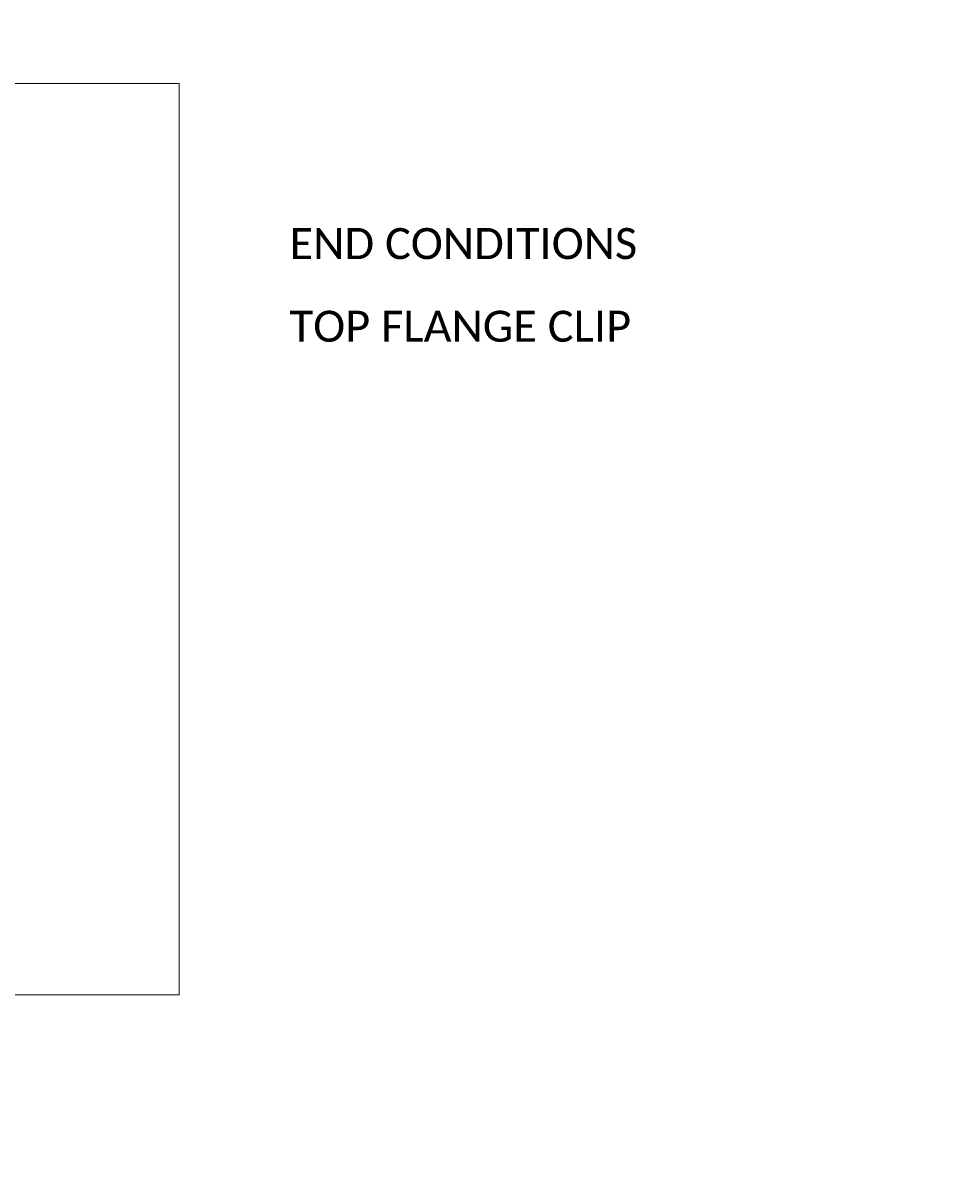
# Model space of a CAD drawing. Extents: x 23 to 1533, y 6 to 258.
# Tile 13 of 16: x 367 to 566, y 6 to 258. Entities that reach past the tile are written whole.
import ezdxf
from ezdxf import colors
from ezdxf.entities.mleader import LeaderData, LeaderLine
from ezdxf.math import Vec2, Vec3

# ---------------------------------------------------------------- set-up
doc = ezdxf.new("R2010")
doc.units = 0
doc.header["$MEASUREMENT"] = 0
doc.linetypes.add('Wisdot2', pattern=[0.125, 0.0625, -0.0625])
for name, color, linetype, lineweight in [('B_ANNO_DIM', 7, 'Continuous', 18), ('B_ANNO_TEXT', 7, 'Continuous', 18), ('B_CONC_GIRD', 50, 'Continuous', 40), ('B_DETAIL_HIDDEN', 7, 'Wisdot2', 25), ('B_REBAR', 5, 'Continuous', 25), ('B_STEEL', 92, 'Continuous', 18), ('B_STEEL_BOLT', 3, 'Continuous', 18)]:
    doc.layers.add(name, color=color, linetype=linetype, lineweight=lineweight)
doc.layers.add('B_ANNO_NOPLOT', color=47, linetype='Continuous', lineweight=18, plot=False)
doc.styles.add('Annotative', font='calibri.ttf', dxfattribs={"height": 0.0625})
doc.styles.get("Standard").update_dxf_attribs({"font": 'calibri.ttf'})
doc.dimstyles.new('Annotative', dxfattribs={"dimscale": 0, "dimtxt": 0.0625, "dimasz": 0.0625, "dimexe": 0.03125, "dimexo": 0.03125, "dimgap": 0.03125, "dimtad": 1, "dimdec": 3, "dimzin": 3, "dimdsep": 46, "dimlunit": 4, "dimtxsty": 'Standard', "dimblk": 'OPEN30', "dimcen": 0.03125, "dimaunit": 1, "dimadec": 0, "dimazin": 3, "dimtfac": 0.75, "dimtdec": 3, "dimtofl": 0, "dimtmove": 0, "dimatfit": 3, "dimldrblk": 'OPEN30', "dimfxl": 1, "dimtfill": 1, "dimfrac": 1, "dimtolj": 1, "dimtzin": 0, "dimarcsym": 0})
doc.dimstyles.get("Standard").update_dxf_attribs({"dimtxt": 0.0625, "dimasz": 0.0625, "dimexe": 0.03125, "dimexo": 0.03125, "dimgap": 0.03125, "dimtad": 1, "dimdec": 3, "dimzin": 3, "dimdsep": 46, "dimlunit": 4, "dimtxsty": 'Standard', "dimblk": 'OPEN30', "dimcen": 0.03125, "dimaunit": 1, "dimadec": 0, "dimazin": 3, "dimtfac": 0.75, "dimtdec": 3, "dimtofl": 0, "dimtmove": 0, "dimatfit": 3, "dimldrblk": 'OPEN30', "dimfxl": 1, "dimtfill": 1, "dimfrac": 1, "dimtolj": 1, "dimtzin": 0, "dimarcsym": 0})

# ---------------------------------------------------------------- blocks, each defined once
blk = doc.blocks.new('_Open30')
at = {"color": 0, "linetype": 'ByBlock', "lineweight": -2}
for p, q in [((-1, 0.27), (0, 0)), ((0, 0), (-1, -0.27)), ((0, 0), (-1, 0))]:
    blk.add_line(p, q, dxfattribs=at)
blk = doc.blocks.new('*D129')
at = {"layer": 'B_ANNO_DIM', "color": 0, "lineweight": -2, "transparency": 16777216}
for p, q in [((78.66, 152.39), (67.9, 152.39)), ((68.65, 99.89), (68.65, 150.89)), ((76.5, 98.39), (67.9, 98.39))]:
    blk.add_line(p, q, dxfattribs=at)
at = {"layer": 'Defpoints', "color": 0, "transparency": 16777216}
for p in [(68.65, 152.39), (79.41, 152.39), (77.25, 98.39)]:
    blk.add_point(p, dxfattribs=at)
at = {"layer": 'B_ANNO_DIM', "color": 0, "lineweight": -2, "transparency": 16777216, "xscale": 1.5, "yscale": 1.5, "zscale": 1.5}
for p, rotation in [((68.65, 152.39), 90), ((68.65, 98.39), 270)]:
    blk.add_blockref('_Open30', p, dxfattribs=dict(at, rotation=rotation))
at = {"layer": 'B_ANNO_DIM', "color": 0, "transparency": 16777216, "insert": (66.84, 122.17), "char_height": 1.5, "attachment_point": 5, "rotation": 90, "bg_fill": 3, "box_fill_scale": 1.25, "bg_fill_color": 256, "bg_fill_true_color": 13158600, "bg_fill_transparency": 0}
blk.add_mtext('\\A1;5\'-0{\\H0.7x;\\S1#2;}"', dxfattribs=at)
blk = doc.blocks.new('*U40')
at = {"layer": 'B_STEEL', "flags": 128}
blk.add_lwpolyline([(0, 4), (0, 3.02), (0, 0), (0, 0), (2.5, 0), (6, 0), (6, 0), (6, 0, 0.4142136), (5.375, 0.625), (1.135, 0.625, -0.4142136), (0.625, 1.135), (0.625, 3.375, 0.4142136), (0, 4)], format="xyb", dxfattribs=at)
blk = doc.blocks.new('*D53')
at = {"layer": 'B_ANNO_DIM', "color": 0, "lineweight": -2, "transparency": 16777216}
for p, q in [((20.46, 239.84), (7.69, 239.84)), ((8.44, 238.34), (8.44, 193.35)), ((20.46, 191.85), (7.69, 191.85))]:
    blk.add_line(p, q, dxfattribs=at)
at = {"layer": 'Defpoints', "color": 0, "transparency": 16777216}
for p in [(21.21, 239.84), (8.44, 191.85), (21.21, 191.85)]:
    blk.add_point(p, dxfattribs=at)
at = {"layer": 'B_ANNO_DIM', "color": 0, "lineweight": -2, "transparency": 16777216, "xscale": 1.5, "yscale": 1.5, "zscale": 1.5}
for p, rotation in [((8.44, 239.84), 90), ((8.44, 191.85), 270)]:
    blk.add_blockref('_Open30', p, dxfattribs=dict(at, rotation=rotation))
at = {"layer": 'B_ANNO_DIM', "color": 0, "transparency": 16777216, "insert": (6.93, 215.85), "char_height": 1.5, "attachment_point": 5, "rotation": 90, "bg_fill": 3, "box_fill_scale": 1.25, "bg_fill_color": 256, "bg_fill_true_color": 13158600, "bg_fill_transparency": 0}
blk.add_mtext('\\A1;4\'-0"', dxfattribs=at)
blk = doc.blocks.new('*U34')
at = {"layer": 'B_REBAR'}
for p, q in [((2.59, 0.25), (3.03, 0.25)), ((7.09, 0.25), (3.03, 0.25)), ((7.59, 0.25), (12.09, 0.25)), ((12.59, 0.25), (17.09, 0.25)), ((17.59, 0.25), (22.09, 0.25)), ((22.59, 0.25), (27.09, 0.25)), ((27.59, 0.25), (32.09, 0.25)), ((32.59, 0.25), (37.09, 0.25)), ((37.59, 0.25), (42.09, 0.25)), ((42.59, 0.25), (47.09, 0.25)), ((47.59, 0.25), (52.09, 0.25)), ((52.59, 0.25), (56.54, 0.25)), ((2.59, -0.25), (3.03, -0.25)), ((3.03, -0.25), (7.09, -0.25)), ((7.59, -0.25), (12.09, -0.25)), ((12.59, -0.25), (17.09, -0.25)), ((17.59, -0.25), (22.09, -0.25)), ((22.59, -0.25), (27.09, -0.25)), ((27.59, -0.25), (32.09, -0.25)), ((32.59, -0.25), (37.09, -0.25)), ((37.59, -0.25), (42.09, -0.25)), ((42.59, -0.25), (47.09, -0.25)), ((47.59, -0.25), (52.09, -0.25)), ((52.59, -0.25), (56.54, -0.25))]:
    blk.add_line(p, q, dxfattribs=at)
blk.add_lwpolyline([(2.09, 0.25), (0, 0.25), (0, -0.25), (2.09, -0.25)], dxfattribs=at)
blk = doc.blocks.new('*U20')
at = {"layer": 'B_REBAR'}
for points in [[(0.25, 1.89), (0.25, 45), (-0.25, 45), (-0.25, 1.89)], [(0.25, 1.89), (0.25, 0), (-0.25, 0), (-0.25, 1.89)]]:
    blk.add_lwpolyline(points, dxfattribs=at)
blk = doc.blocks.new('*U127')
at = {"layer": 'B_STEEL'}
blk.add_hatch(color=256, dxfattribs=at).paths.add_polyline_path([(78.2522, 98.8874), (77.2522, 98.8874), (77.2522, 98.3874), (78.2522, 98.3874)])
at = {"layer": 'B_ANNO_DIM'}
for p, q in [((56.7391, 148.3433, 0.8422), (49.9486, 148.3433, 0.8422)), ((69.7067, 90.583, 0.8422), (63.527, 90.583, 0.8422))]:
    blk.add_line(p, q, dxfattribs=at)
at = {"layer": 'B_ANNO_NOPLOT', "flags": 128}
blk.add_lwpolyline([(0, 0), (0, 252), (323.9277, 252), (323.9277, 238.8552), (378, 238.8552), (378, 40.4996), (316.5708, 40.4996), (316.5708, 0)], close=True, dxfattribs=at)
at = {"layer": 'B_DETAIL_HIDDEN'}
for p, q in [((31.2318, 153.0163, 0.8422), (24.7318, 153.0163, 0.8422)), ((31.2318, 151.7663, 0.8422), (24.7318, 151.7663, 0.8422))]:
    blk.add_line(p, q, dxfattribs=at)
at = {"layer": 'B_STEEL'}
for p, q in [((96.253, 155.1391, 0.8422), (77.253, 155.1391, 0.8422)), ((77.2522, 98.8874, 0.8422), (88.2522, 98.8874, 0.8422)), ((78.2522, 98.8874, 0.8422), (78.2522, 98.3874, 0.8422)), ((78.2522, 98.6098, 0.8422), (78.5298, 98.8874, 0.8422)), ((79.4442, 98.3874, 0.8422), (79.9442, 98.8874, 0.8422)), ((80.8578, 98.3874, 0.8422), (81.3578, 98.8874, 0.8422)), ((82.2722, 98.3874, 0.8422), (82.7722, 98.8874, 0.8422)), ((83.6858, 98.3874, 0.8422), (84.1858, 98.8874, 0.8422)), ((85.101, 98.3874, 0.8422), (85.601, 98.8874, 0.8422)), ((86.515, 98.3874, 0.8422), (87.015, 98.8874, 0.8422)), ((87.929, 98.3874, 0.8422), (88.2522, 98.7106, 0.8422)), ((88.2522, 98.8874, 0.8422), (88.2522, 98.3874, 0.8422))]:
    blk.add_line(p, q, dxfattribs=at)
at = {"layer": 'B_STEEL', "elevation": 0.8422, "flags": 128}
for points in [[(77.253, 149.8911), (96.253, 149.8911), (96.253, 155.8911), (77.253, 155.8911), (77.253, 149.8911)], [(77.2522, 99.3874), (77.2522, 98.3874), (79.779, 98.3874)], [(78.2522, 98.8874), (77.2522, 98.8874), (77.2522, 98.3874), (78.2522, 98.3874), (78.2522, 98.8874)]]:
    blk.add_lwpolyline(points, dxfattribs=at)
at = {"layer": 'B_STEEL', "elevation": 0.8422}
for points in [[(86.129, 152.8591, 1.00423694), (86.129, 151.9231), (87.377, 151.9231, 1.00377526), (87.377, 152.8591)], [(92.3788, 152.8592, 1.00423694), (92.3788, 151.9232), (93.6268, 151.9232, 1.00377526), (93.6268, 152.8592)]]:
    blk.add_lwpolyline(points, format="xyb", close=True, dxfattribs=at)
at = {"layer": 'B_STEEL_BOLT'}
for centre in [(80.5027, 152.3912, 0.8422), (86.7527, 152.3912, 0.8422), (93.0027, 152.3912, 0.8422)]:
    blk.add_circle(centre, 0.625, dxfattribs=at)
at = {"layer": 'B_STEEL', "xscale": -1, "rotation": 89.99999974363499}
blk.add_blockref('*U40', (24.7318, 155.8915, 0.8422), dxfattribs=at)
at = {"layer": 'B_STEEL', "rotation": 270}
blk.add_blockref('*U40', (31.2318, 155.8915, 0.8422), dxfattribs=at)
at = {"layer": 'B_ANNO_TEXT', "insert": (402, 204), "char_height": 6.75, "width": 95.170864, "attachment_point": 4, "line_spacing_factor": 0.8, "style": 'Annotative'}
blk.add_mtext('END CONDITIONS', dxfattribs=at)
at = {"layer": 'B_ANNO_DIM'}
dim = blk.add_linear_dim(base=(68.6533, 152.3912, 0.8422), p1=(77.2522, 98.3874, 0.8422), p2=(79.4088, 152.3912, 0.8422), angle=90, text='5\'-0{\\H0.7x;\\S1#2;}"', dimstyle='Annotative', dxfattribs=at)
dim.commit()
dim.dimension.update_dxf_attribs({"geometry": '*D129', "text_midpoint": (68.6533, 122.1677, 0.8422), "dimtype": 160})
at = {"layer": 'B_STEEL', "elevation": 0.8422}
blk.add_lwpolyline([(79.8788, 152.8592, 1.00423694), (79.8788, 151.9232), (81.1268, 151.9232, 1.00377526), (81.1268, 152.8592)], format="xyb", close=True, dxfattribs=at)
at = {"layer": 'B_ANNO_DIM'}
ml = blk.add_multileader_mtext('Standard', dxfattribs=at)
ml.set_content('BEVELED ANCHOR\\PPLATE. SEE "BEARING\\PDETAILS" SHT.', color=256)
ml.set_leader_properties()
ml.set_arrow_properties(name='OPEN30')
ml.build(insert=Vec2(0, 0))
ml.multileader.update_dxf_attribs({"text_right_attachment_type": 3, "dogleg_length": 0.0625, "arrow_head_size": 1.5, "scale": 24})
ctx = ml.context
ctx.base_point, ctx.scale, ctx.char_height, ctx.arrow_head_size, ctx.landing_gap_size, ctx.plane_origin = Vec3(47.9821, 95.628, 0.8422), 24, 1.5, 1.5, 0.75, Vec3(78.4154, 98.3964, 0.8422)
ctx.right_attachment = 3
notes = []
notes.append((ctx, [(0, (1, 1, 0), (71.2067, 90.583, 0.8422), (-1, 0), 1.5, [(0, [(78.4154, 98.3964, 0.8422), (74.123, 90.583, 0.8422)], 0, [])])]))
ctx.mtext.insert, ctx.mtext.flow_direction = Vec3(48.7321, 96.3889, 0.8422), 5
for ctx, leaders in notes:
    for number, flags, end, landing, length, lines in leaders:
        leader = LeaderData()
        leader.index, (leader.has_last_leader_line, leader.has_dogleg_vector, leader.attachment_direction) = number, flags
        leader.last_leader_point, leader.dogleg_vector, leader.dogleg_length = Vec3(end), Vec3(landing), length
        for number, points, colour, breaks in lines:
            line = LeaderLine()
            line.index, line.vertices, line.color, line.breaks = number, Vec3.list(points), colors.encode_raw_color(colour), breaks
            leader.lines.append(line)
        ctx.leaders.append(leader)
blk = doc.blocks.new('*U52')
at = {"layer": 'B_ANNO_NOPLOT', "flags": 128}
blk.add_lwpolyline([(0, 0), (0, 252), (323.9277, 252), (323.9277, 238.8552), (378, 238.8552), (378, 40.4996), (316.5708, 40.4996), (316.5708, 0)], close=True, dxfattribs=at)
for name, p in [('*U34', (23.208, 237.845, 0.8422)), ('*U20', (25.547, 193.3449, 0.8422)), ('*U34', (23.208, 193.845, 0.8422))]:
    blk.add_blockref(name, p)
at = {"layer": 'B_ANNO_TEXT', "insert": (402, 186), "char_height": 6.75, "width": 106.160455, "attachment_point": 4, "line_spacing_factor": 0.8, "style": 'Annotative'}
blk.add_mtext('TOP FLANGE CLIP', dxfattribs=at)
at = {"layer": 'B_ANNO_DIM'}
dim = blk.add_linear_dim(base=(8.4444, 191.8451, 0.8422), p1=(21.208, 239.8449, 0.8422), p2=(21.208, 191.8451, 0.8422), angle=90, dimstyle='Standard', override={"dimscale": 24}, dxfattribs=at)
dim.commit()
dim.dimension.update_dxf_attribs({"geometry": '*D53', "text_midpoint": (8.4444, 215.845, 0.8422), "dimtype": 160})
at = {"layer": 'B_CONC_GIRD', "elevation": 0.8422}
blk.add_lwpolyline([(79.7452, 239.8449), (21.208, 239.8449), (21.208, 191.8451), (79.7452, 191.8451)], dxfattribs=at)

msp = doc.modelspace()

# ---------------------------------------------------------------- block references
msp.add_blockref('*U52', (22.5, 6))

# ---------------------------------------------------------------- next in the draw order: block references
msp.add_blockref('*U127', (22.5, 6))

doc.saveas('drawing.dxf')
